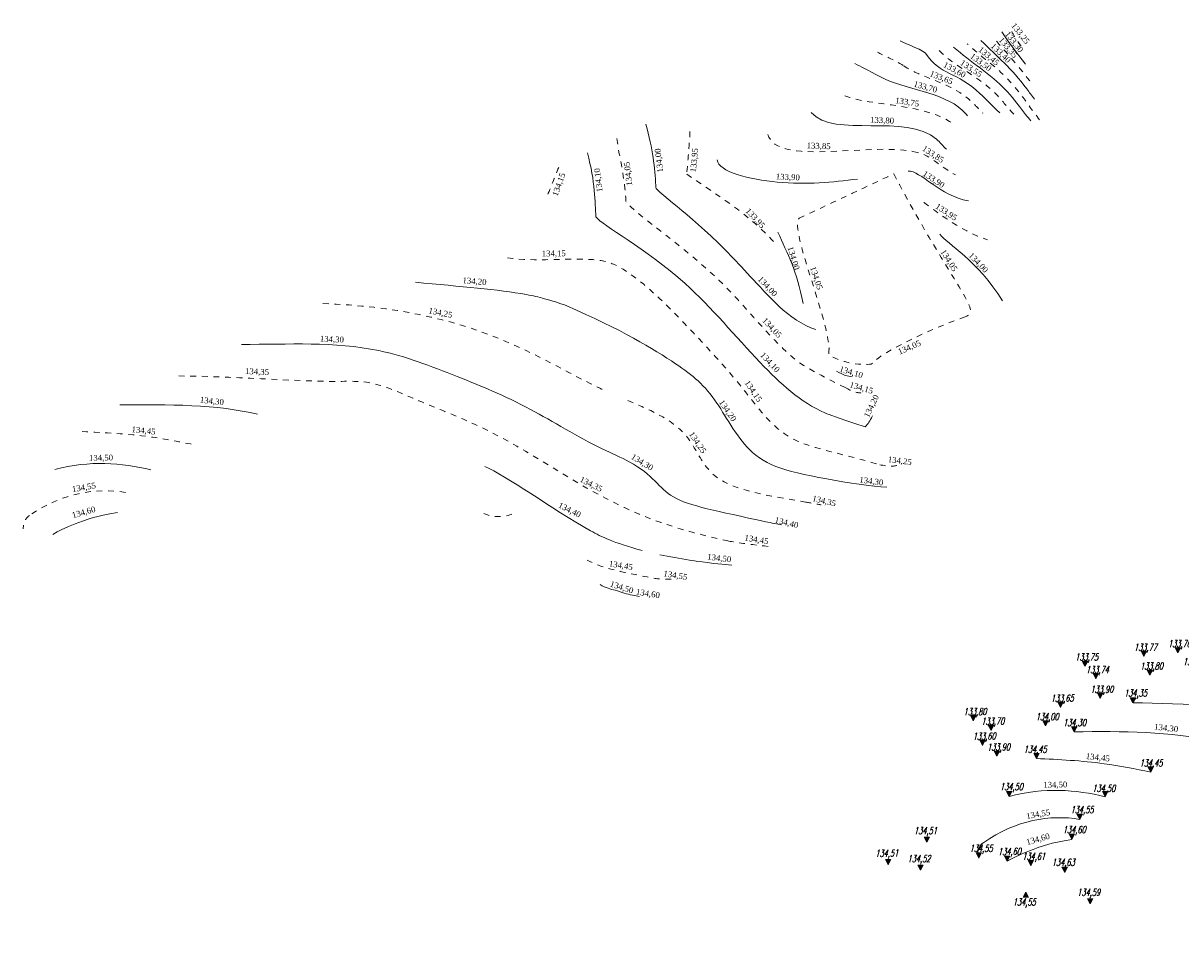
# Model space of a CAD drawing. Header units: metres. Extents: x 7472034 to 8440138, y 5890133 to 5961460.
# Tile 101 of 103: x 8439738 to 8439838, y 5890313 to 5890392. Entities that reach past the tile are written whole.
import ezdxf

# ---------------------------------------------------------------- set-up
doc = ezdxf.new("R2010")
doc.units = ezdxf.units.M
doc.header["$MEASUREMENT"] = 0
for name, pattern in [('$0$L218_500', [1, 0.5, -0.5]), ('0.5_0.5', [1, 0.5, -0.5]), ('CENTER', [2, 1.25, -0.25, 0.25, -0.25])]:
    doc.linetypes.add(name, pattern=pattern)
doc.layers.get('0').update_dxf_attribs({"linetype": 'CONTINUOUS', "lineweight": 5})
for name, color, linetype, lineweight in [('### rzędne', 172, 'CONTINUOUS', 5), ('### rzędne brzegowe', 10, 'CONTINUOUS', 5), ('### warstwice 10', 84, 'CONTINUOUS', 5), ('### warstwice 5', 84, '0.5_0.5', 5), ('### Wymiary PZT', 10, 'CONTINUOUS', 5), ('_a_widok', 7, 'CONTINUOUS', 5), ('_IS.KD.krata', 114, 'CONTINUOUS', 30), ('_IS_kd_krata', 114, 'CONTINUOUS', 30), ('a_opisy', 7, 'CONTINUOUS', 18)]:
    doc.layers.add(name, color=color, linetype=linetype, lineweight=lineweight)
doc.layers.add('_IS_NO', color=11, linetype='CONTINUOUS', lineweight=20, plot=False)
doc.styles.add('ARIAL', font='arial.ttf')
doc.styles.add('style2', font='romans.shx', dxfattribs={"width": 0.7, "oblique": 15})
doc.styles.add('wojtek 1', font='times.ttf', dxfattribs={"height": 0.6})

# ---------------------------------------------------------------- blocks, each defined once
blk = doc.blocks.new('A$C1D587491')
at = {"layer": '### warstwice 10', "ltscale": 0.1}
for points in [[(7472024.047, 5961458.128, 0), (7472024.574, 5961457.825, 0), (7472026.18, 5961457.312, 0), (7472026.318, 5961456.942, 0)], [(7472034.884, 5961456.11, 0), (7472034.068, 5961457.146, 0), (7472033.424, 5961457.991, 0), (7472032.831, 5961458.901, 0)], [(7472020.152, 5961456.177), (7472020.679, 5961455.874), (7472021.072, 5961455.699), (7472022.424, 5961454.991)], [(7472024.743, 5961446.893), (7472025.763, 5961446.969), (7472027.518, 5961444.701), (7472029.937, 5961444.324)], [(7472011.107, 5961437.778), (7472006.971, 5961442.407), (7472004.695, 5961443.727), (7472002.995, 5961445.388)], [(7472015.673, 5961435.442, 0), (7472015.146, 5961438.329, 0), (7472014.308, 5961439.716, 0), (7472013.499, 5961441.625)], [(7472027.481, 5961441.44), (7472028.072, 5961440.599), (7472030.731, 5961439.206), (7472032.885, 5961435.677)], [(7472011.107, 5961437.778), (7472012.626, 5961436.268), (7472014.367, 5961433.95), (7472016.785, 5961433.211)], [(7472018.563, 5961429.614), (7472019.126, 5961429.286), (7472019.557, 5961429.127), (7472019.913, 5961429.174)], [(7471956.702, 5961426.7, 0), (7471960.782, 5961426.754, 0), (7471965.19, 5961426.735, 0), (7471968.584, 5961425.895, 0)], [(7472021.019, 5961424.805), (7472021.297, 5961425.076), (7472021.434, 5961425.292), (7472021.659, 5961425.758)], [(7471959.38, 5961421.095), (7471956.837, 5961421.716), (7471954.111, 5961421.936), (7471951.083, 5961421.118)], [(7472019.285, 5961420.031), (7472019.73, 5961419.953), (7472021.559, 5961419.694), (7472022.9, 5961419.603)], [(7472012.461, 5961416.617), (7472012.907, 5961416.526), (7472013.507, 5961416.408), (7472013.811, 5961416.346)], [(7472005.881, 5961413.299), (7472006.386, 5961413.221), (7472007.019, 5961413.11), (7472009.524, 5961412.859)], [(7471998.146, 5961411.193), (7471998.638, 5961410.899), (7471999.056, 5961410.792), (7471999.462, 5961410.703)], [(7471999.462, 5961410.703), (7471999.532, 5961410.681), (7471999.834, 5961410.581), (7472000.243, 5961410.462)], [(7472000.243, 5961410.462), (7472000.749, 5961410.296), (7472001.179, 5961410.213), (7472001.553, 5961410.169)]]:
    blk.add_open_spline(points, degree=3, dxfattribs=at)
for points, knots in [([(7472031.018, 5961458.166, 0), (7472032.486, 5961456.713, 0), (7472033.82, 5961455.632, 0), (7472035.416, 5961453.396, 0), (7472035.64, 5961453.084, 0)], [1.130077, 1.130077, 1.130077, 1.130077, 8.010941, 9.09138, 9.09138, 9.09138, 9.09138]), ([(7472026.318, 5961456.942, 0), (7472027.516, 5961455.178, 0), (7472029.209, 5961455.544, 0), (7472031.837, 5961452.68, 0), (7472032.645, 5961451.914, 0)], [0, 0, 0, 0, 8.42192, 10.168142, 10.168142, 10.168142, 10.168142]), ([(7472028.67, 5961457.594, 0), (7472030.078, 5961456.363, 0), (7472032.849, 5961454.568, 0), (7472034.155, 5961452.673, 0), (7472035.166, 5961451.414, 0), (7472035.327, 5961451.217, 0)], [0.623824, 0.623824, 0.623824, 0.623824, 7.387283, 10.61193, 11.1725, 11.1725, 11.1725, 11.1725]), ([(7472022.424, 5961454.991), (7472024.381, 5961453.949), (7472028.09, 5961453.67), (7472029.694, 5961451.848), (7472029.871, 5961451.652)], [0, 0, 0, 0, 7.954967, 8.729782, 8.729782, 8.729782, 8.729782]), ([(7472016.376, 5961451.941), (7472018.343, 5961449.665, 0), (7472025.218, 5961452.215, 0), (7472027.747, 5961449.056), (7472028.042, 5961448.772)], [0, 0, 0, 0, 11.000491, 12.22465, 12.22465, 12.22465, 12.22465]), ([(7472002.995, 5961445.388), (7472002.958, 5961445.465), (7472002.892, 5961447.082), (7472002.714, 5961448.764), (7472002.097, 5961450.941)], [11.646483, 11.646483, 11.646483, 11.646483, 11.976043, 17.595406, 17.595406, 17.595406, 17.595406]), ([(7471997.793, 5961442.945), (7471997.792, 5961442.949), (7471997.71, 5961444.14), (7471997.733, 5961445.982), (7471997.056, 5961448.453)], [27.640229, 27.640229, 27.640229, 27.640229, 27.660208, 33.219923, 33.219923, 33.219923, 33.219923]), ([(7472008.258, 5961447.854), (7472008.332, 5961446.829), (7472014.009, 5961445.444), (7472018.196, 5961445.939), (7472020.369, 5961446.197)], [0, 0, 0, 0, 5.970908, 12.41121, 12.41121, 12.41121, 12.41121]), ([(7472021.019, 5961424.805), (7472018.407, 5961425.677), (7472015.795, 5961426.62), (7472011.569, 5961430.507), (7472004.63, 5961438.924), (7471998.33, 5961442.175), (7471997.793, 5961442.945)], [0, 0, 0, 0, 1.278992, 7.78914, 15.747501, 27.640229, 27.640229, 27.640229, 27.640229]), ([(7471982.221, 5961437.294, 0), (7471986.157, 5961436.905, 0), (7471990.018, 5961436.637), (7471993.442, 5961435.88), (7471994.599, 5961435.504, 0), (7471995.228, 5961435.272, 0)], [0, 0, 0, 0, 7.505719, 9.158785, 11.091733, 11.091733, 11.091733, 11.091733]), ([(7471995.228, 5961435.272, 0), (7472000.008, 5961433.205, 0), (7472004.946, 5961430.216, 0), (7472007.953, 5961427.816, 0), (7472011.141, 5961421.568), (7472014.824, 5961420.816, 0), (7472019.285, 5961420.031)], [13.088169, 13.088169, 13.088169, 13.088169, 21.718315, 28.557775, 34.100305, 40.719731, 40.719731, 40.719731, 40.719731]), ([(7471967.207, 5961431.923, 0), (7471971.214, 5961431.921, 0), (7471977.622, 5961432.35, 0), (7471985.55, 5961429.278), (7471991.558, 5961426.846, 0), (7471997.012, 5961423.441, 0), (7472002.681, 5961420.998), (7472003.547, 5961418.357), (7472008.236, 5961417.547), (7472012.469, 5961416.611)], [0, 0, 0, 0, 11.95042, 19.079166, 25.479803, 30.852027, 32.945282, 39.663049, 46.673462, 46.673462, 46.673462, 46.673462]), ([(7472001.777, 5961414.134), (7471999.227, 5961414.836), (7471995.153, 5961416.872), (7471989.957, 5961420.651), (7471988.213, 5961421.383)], [0, 0, 0, 0, 3.912495, 17.364391, 17.364391, 17.364391, 17.364391]), ([(7471950.912, 5961415.525), (7471951.949, 5961416.133), (7471952.984, 5961416.454), (7471954.539, 5961417.082), (7471956.506, 5961417.415)], [0, 0, 0, 0, 3.043452, 4.830365, 4.830365, 4.830365, 4.830365])]:
    blk.add_open_spline(points, degree=3, knots=knots, dxfattribs=at)
blk.add_spline([(7472003.298, 5961413.756), (7472005.881, 5961413.299)], degree=3, dxfattribs=at)
at = {"layer": '### warstwice 5'}
for points in [[(7472034.495, 5961457.668), (7472034.088, 5961458.238), (7472033.737, 5961458.79), (7472033.433, 5961459.363)], [(7472035.245, 5961454.667), (7472034.078, 5961456.211), (7472033.051, 5961457.28), (7472032.04, 5961458.48)], [(7472022.098, 5961457.157), (7472022.624, 5961456.854), (7472023.453, 5961456.539), (7472024.369, 5961455.971)], [(7472019.264, 5961453.391), (7472021.481, 5961452.472), (7472026.484, 5961452.77), (7472028.785, 5961450.829)], [(7472012.633, 5961450.053), (7472013.439, 5961447.263), (7472021.219, 5961449.367), (7472025.136, 5961448.583)], [(7471999.591, 5961449.694), (7471999.858, 5961447.852), (7472000.267, 5961446.494), (7472000.391, 5961444.168)], [(7472025.136, 5961448.583), (7472026.678, 5961448.348), (7472027.382, 5961447.336), (7472028.829, 5961446.563)], [(7472005.635, 5961446.625), (7472007.747, 5961445.111), (7472011.203, 5961443.125), (7472013.357, 5961440.509)], [(7472023.502, 5961446.644, 0), (7472028.781, 5961436.619, 0), (7472031.224, 5961434.755, 0), (7472029.659, 5961434.308)], [(7472026.102, 5961444.186), (7472026.309, 5961444.027), (7472029.339, 5961441.623), (7472031.598, 5961440.955)], [(7472017.884, 5961431.122), (7472018.274, 5961433.252, 0), (7472014.434, 5961441.871, 0), (7472015.322, 5961442.819, 0)], [(7472029.659, 5961434.308), (7472025.518, 5961432.811), (7472022.139, 5961430.981), (7472021.64, 5961430.273)], [(7472021.64, 5961430.273), (7472021.26, 5961430.026), (7472018.529, 5961430.321), (7472017.884, 5961431.122)], [(7472019.319, 5961428.197), (7472019.883, 5961427.869), (7472020.313, 5961427.71), (7472020.669, 5961427.757)], [(7472022.287, 5961421.538), (7472023.006, 5961421.395), (7472023.434, 5961421.382), (7472023.906, 5961421.495)], [(7471957.177, 5961419.142), (7471954.642, 5961419.583, 0), (7471951.679, 5961419.088, 0), (7471948.889, 5961417.152)], [(7472015.876, 5961418.31), (7472016.321, 5961418.254), (7472016.908, 5961418.122), (7472017.244, 5961418.069)], [(7471948.889, 5961417.152), (7471948.497, 5961416.895), (7471948.386, 5961416.504), (7471948.351, 5961416.018)], [(7471988.108, 5961417.333), (7471989.308, 5961416.707), (7471990.712, 5961417.333), (7471990.712, 5961417.333)], [(7472009.177, 5961414.961), (7472009.64, 5961414.876), (7472010.574, 5961414.704), (7472012.735, 5961414.482)], [(7471997.034, 5961413.313), (7471998.296, 5961412.606), (7471999.573, 5961412.387), (7472002.791, 5961411.734)], [(7472002.791, 5961411.734), (7472003.348, 5961411.648), (7472003.965, 5961411.635), (7472004.385, 5961411.656)]]:
    blk.add_open_spline(points, degree=3, dxfattribs=at)
for points, knots in [([(7472027.432, 5961457.293, 0), (7472028.649, 5961455.959, 0), (7472031.536, 5961454.765, 0), (7472033.136, 5961452.582, 0), (7472033.951, 5961451.699, 0)], [0.328938, 0.328938, 0.328938, 0.328938, 9.473976, 11.628214, 11.628214, 11.628214, 11.628214]), ([(7472036.081, 5961451.32), (7472035.508, 5961452.055), (7472032.891, 5961455.818), (7472031.77, 5961456.066), (7472029.846, 5961457.881)], [2.982058, 2.982058, 2.982058, 2.982058, 5.080185, 14.148789, 14.148789, 14.148789, 14.148789]), ([(7472024.369, 5961455.971), (7472025.849, 5961454.912), (7472028.958, 5961454.473, 0), (7472030.813, 5961452.25, 0), (7472031.175, 5961451.898, 0)], [0, 0, 0, 0, 7.890757, 9.135081, 9.135081, 9.135081, 9.135081]), ([(7472005.911, 5961450.311), (7472005.85, 5961449.004), (7472005.711, 5961447.75), (7472005.635, 5961446.625), (7472005.635, 5961446.625)], [0, 0, 0, 0, 3.695944, 3.695946, 3.695946, 3.695946, 3.695946]), ([(7472019.319, 5961428.197), (7472015.889, 5961429.886), (7472013.074, 5961432.08), (7472008.342, 5961438.384), (7472002.474, 5961442.231), (7472000.391, 5961444.168), (7472000.391, 5961444.168)], [0, 0, 0, 0, 2.17638, 10.046145, 21.988812, 21.988815, 21.988815, 21.988815, 21.988815]), ([(7471990.154, 5961439.393, 0), (7471992.648, 5961439.043), (7471995.916, 5961439.504), (7472000.526, 5961438.875), (7472007.724, 5961431.374, 0), (7472010.408, 5961428.291, 0), (7472014.243, 5961423.149, 0), (7472018.419, 5961422.691), (7472022.287, 5961421.538)], [0, 0, 0, 0, 7.578699, 9.671954, 16.276555, 24.333707, 30.359151, 36.793543, 36.793543, 36.793543, 36.793543]), ([(7471974.229, 5961435.45, 0), (7471980.403, 5961435.241, 0), (7471989.144, 5961433.232), (7471995.711, 5961429.27, 0), (7471998.361, 5961428.035, 0), (7471998.625, 5961427.914, 0)], [0, 0, 0, 0, 10.980308, 19.583014, 20.554106, 20.554106, 20.554106, 20.554106]), ([(7471961.779, 5961429.2, 0), (7471965.959, 5961429.198, 0), (7471974.305, 5961428.548, 0), (7471978.458, 5961428.872, 0), (7471983.304, 5961426.666, 0), (7471990.612, 5961423.894, 0), (7471997.621, 5961418.526, 0), (7472004.879, 5961415.922, 0), (7472009.177, 5961414.961)], [0, 0, 0, 0, 12.098682, 16.721593, 20.958009, 26.678391, 41.18454, 48.39981, 48.39981, 48.39981, 48.39981]), ([(7472000.535, 5961427.083, 0), (7472002.797, 5961426.122, 0), (7472005.746, 5961424.864, 0), (7472007.534, 5961419.953, 0), (7472011.403, 5961419.053, 0), (7472015.876, 5961418.31)], [23.002029, 23.002029, 23.002029, 23.002029, 32.142543, 37.869695, 44.681325, 44.681325, 44.681325, 44.681325])]:
    blk.add_open_spline(points, degree=3, knots=knots, dxfattribs=at)
for points in [[(7471994.579, 5961447.199), (7471993.549, 5961444.648)], [(7472015.322, 5961442.819, 0), (7472023.502, 5961446.644, 0)], [(7471953.441, 5961424.4, 0), (7471959.283, 5961423.95), (7471963.307, 5961423.228, 0)]]:
    blk.add_spline(points, degree=3, dxfattribs=at)
at = {"layer": '### warstwice 10', "char_height": 0.5, "style": 'wojtek 1'}
for s, insert, attachment_point, rotation in [('133,30', (7472033.456, 5961459.016, 0), 1, 308.07684), ('133,25', (7472033.996, 5961459.744, 0), 1, 308.07684), ('133,35', (7472032.896, 5961458.501, 0), 1, 310.28649), ('133,50', (7472030.333, 5961457.109, 0), 1, 323.60503), ('133,45', (7472031.072, 5961457.674, 0), 1, 320.07787), ('133,40', (7472032.158, 5961457.976, 0), 1, 316.58422), ('133,60', (7472027.955, 5961456.35, 0), 1, 331.36713), ('133,55', (7472029.448, 5961456.524, 0), 1, 326.89981), ('133,65', (7472026.735, 5961455.576, 0), 1, 338.68045), ('133,70', (7472025.303, 5961454.678, 0), 1, 344.51489), ('133,75', (7472023.672, 5961453.256, 0), 1, 351.31112), ('133,80', (7472021.464, 5961451.576, 0), 1, 357.50254), ('133,85', (7472015.99, 5961449.363, 0), 1, 357.50254), ('133,85', (7472026.175, 5961449.13, 0), 1, 326.36352), ('134,00', (7472003.104, 5961446.744, 0), 1, 96.89138), ('133,95', (7472005.921, 5961446.819, 0), 1, 84.59439), ('134,10', (7471997.868, 5961445.041, 0), 1, 96.89138), ('134,05', (7472000.436, 5961445.593, 0), 1, 96.89138), ('134,15', (7471994.002, 5961444.839, 0), 1, 70.64642), ('133,90', (7472013.332, 5961446.672, 0), 1, 357.50254), ('133,90', (7472026.223, 5961446.962, 0), 1, 326.36352), ('133,95', (7472027.311, 5961444.143, 0), 1, 326.36352), ('133,95', (7472011.029, 5961443.751, 0), 1, 313.09904), ('134,15', (7471993.11, 5961440.022, 0), 1, 0.60775), ('134,00', (7472014.803, 5961440.444, 0), 1, 286.49171), ('134,05', (7472027.935, 5961440.19, 0), 1, 302.1905), ('134,00', (7472030.273, 5961439.91, 0), 1, 313.50407), ('134,05', (7472016.732, 5961438.722, 0), 1, 288.55278), ('134,20', (7471986.302, 5961437.722, 0), 1, 354.81252), ('134,00', (7472012.089, 5961437.861, 0), 1, 313.09904), ('134,25', (7471983.408, 5961435.118, 0), 1, 348.35025), ('134,05', (7472012.469, 5961434.295, 0), 1, 313.09904), ('134,30', (7471973.977, 5961432.679, 0), 1, 357.2896), ('134,05', (7472023.795, 5961431.494, 0), 1, 23.56447), ('134,10', (7472012.296, 5961431.315, 0), 1, 313.09904), ('134,10', (7472018.903, 5961430.073, 0), 1, 343.44086), ('134,35', (7471967.515, 5961429.878, 0), 1, 357.2896), ('134,15', (7472011.006, 5961428.895, 0), 1, 304.20992), ('134,15', (7472019.786, 5961428.719, 0), 1, 343.44086), ('134,30', (7471963.638, 5961427.4, 0), 1, 353.96053), ('134,20', (7472008.792, 5961427.213, 0), 1, 304.20992), ('134,20', (7472020.885, 5961425.775, 0), 1, 64.26325), ('134,45', (7471957.74, 5961424.858), 1, 353.96053), ('134,25', (7472006.196, 5961424.458, 0), 1, 304.20992), ('134,50', (7471954.027, 5961422.37), 1, 1.27215), ('134,30', (7472001.032, 5961422.515, 0), 1, 328.39517), ('134,25', (7472023.025, 5961422.27, 0), 1, 352.62334), ('134,55', (7471952.526, 5961419.659), 1, 10.00677), ('134,35', (7471996.568, 5961420.556, 0), 1, 333.25677), ('134,30', (7472020.57, 5961420.509, 0), 1, 352.62334), ('134,60', (7471952.51, 5961417.402), 1, 15.77325), ('134,40', (7471994.709, 5961418.333, 0), 1, 333.25677), ('134,35', (7472016.542, 5961418.905, 0), 1, 346.26095), ('134,40', (7472013.301, 5961417.035, 0), 1, 346.26095), ('134,45', (7472010.566, 5961414.891, 0), 7, 350.70292), ('134,45', (7471998.96, 5961413.267, 0), 1, 350.9024), ('134,50', (7472007.436, 5961413.854, 0), 1, 353.38359), ('134,55', (7472003.571, 5961411.803, 0), 7, 350.70292), ('134,50', (7471999.105, 5961411.518, 0), 1, 342.4858), ('134,60', (7472001.199, 5961410.23, 0), 7, 350.70292)]:
    blk.add_mtext(s, dxfattribs=dict(at, insert=insert, attachment_point=attachment_point, rotation=rotation))
blk = doc.blocks.new('23123')
at = {"layer": 'a_opisy', "linetype": '$0$L218_500'}
blk.add_hatch(color=250, dxfattribs=at).paths.add_polyline_path([(8443019.23, 5888878.05), (8443018.76, 5888878.05), (8443018.29, 5888878.05), (8443018.76, 5888877.16)])
at = {"layer": 'a_opisy', "color": 250, "linetype": 'CENTER'}
for points in [[(8443018.29, 5888878.05), (8443018.76, 5888878.05)], [(8443019.23, 5888878.05), (8443018.76, 5888877.16), (8443018.29, 5888878.05)], [(8443018.29, 5888878.05), (8443018.76, 5888877.16), (8443019.23, 5888878.05)], [(8443019.23, 5888878.05), (8443018.76, 5888878.05)]]:
    blk.add_lwpolyline(points, dxfattribs=at)
blk = doc.blocks.new('WPUST_UL')
for points in [[(0, 0.5), (0, -0.5)], [(0, 0.5), (0.6, 0.5)], [(0.6, 0.5), (0.6, -0.5)], [(0, -0.5), (0.6, -0.5)]]:
    blk.add_lwpolyline(points)
at = {"lineweight": 0}
for points in [[(0, 0.45), (0.55, 0.45)], [(0, 0.15), (0.55, 0.15)], [(0.55, 0.45), (0.55, -0.45)], [(0, -0.15), (0.55, -0.15)], [(0, -0.45), (0.55, -0.45)]]:
    blk.add_lwpolyline(points, dxfattribs=at)
blk = doc.blocks.new('A$C2C426404')
at = {"layer": '### rzędne', "color": 0, "lineweight": 25}
for p, q in [((81.661, 51.27, 0), (82.486, 49.19)), ((84.896, 51.267), (81.661, 51.27, 0)), ((74.564, 45.438, 0), (74.005, 43.126, 0)), ((77.693, 45.438, 0), (74.564, 45.438, 0)), ((91.089, 11.691, 0), (90.529, 9.379, 0)), ((97.562, 11.691, 0), (91.089, 11.691, 0)), ((53.001, 10.703), (49.571, 10.703)), ((49.571, 10.703), (50.733, 7.825))]:
    blk.add_line(p, q, dxfattribs=at)
at = {"layer": '_IS_NO', "ltscale": 0.1}
for points in [[(95.353, 47.28, 0), (94.537, 48.316, 0), (93.893, 49.161, 0), (93.3, 50.071, 0)], [(84.516, 49.298, 0), (85.043, 48.995, 0), (86.649, 48.482, 0), (86.787, 48.112, 0)], [(80.622, 47.347), (81.148, 47.044), (81.541, 46.869), (82.893, 46.161)], [(85.212, 38.064), (86.232, 38.139), (87.987, 35.871), (90.406, 35.494)], [(71.576, 28.948), (67.44, 33.577), (65.164, 34.897), (63.464, 36.558)], [(76.142, 26.612, 0), (75.615, 29.5, 0), (74.777, 30.886, 0), (73.968, 32.795)], [(87.95, 32.61), (88.541, 31.769), (91.2, 30.376), (93.354, 26.847)], [(71.576, 28.948), (73.095, 27.438), (74.836, 25.12), (77.254, 24.381)], [(79.032, 20.784), (79.595, 20.456), (80.026, 20.297), (80.382, 20.344)], [(17.171, 17.87, 0), (21.251, 17.924, 0), (25.659, 17.905, 0), (29.053, 17.065, 0)], [(81.489, 15.975), (81.766, 16.246), (81.903, 16.462), (82.128, 16.928)], [(19.849, 12.265), (17.306, 12.886), (14.58, 13.106), (11.552, 12.288)], [(79.754, 11.201), (80.199, 11.123), (82.028, 10.864), (83.369, 10.773)], [(72.93, 7.787), (73.376, 7.697), (73.976, 7.578), (74.28, 7.516)], [(66.35, 4.469), (66.855, 4.391), (67.488, 4.28), (69.994, 4.029)], [(58.615, 2.363), (59.107, 2.069), (59.525, 1.962), (59.931, 1.873)], [(59.931, 1.873), (60.001, 1.851), (60.303, 1.751), (60.712, 1.632)], [(60.712, 1.632), (61.218, 1.466), (61.649, 1.383), (62.022, 1.339)]]:
    blk.add_open_spline(points, degree=3, dxfattribs=at)
at = {"layer": '_IS_NO'}
for points in [[(94.964, 48.838), (94.557, 49.408), (94.206, 49.96), (93.902, 50.533)], [(95.714, 45.837), (94.548, 47.381), (93.52, 48.45), (92.509, 49.65)], [(82.567, 48.327), (83.093, 48.024), (83.922, 47.709), (84.838, 47.141)], [(79.733, 44.561), (81.951, 43.643), (86.953, 43.94), (89.254, 41.999)], [(73.102, 41.223), (73.908, 38.433), (81.688, 40.537), (85.605, 39.753)], [(60.06, 40.864), (60.327, 39.022), (60.736, 37.664), (60.86, 35.338)], [(85.605, 39.753), (87.147, 39.518), (87.851, 38.506), (89.298, 37.733)], [(66.105, 37.796), (68.216, 36.281), (71.672, 34.295), (73.826, 31.679)], [(83.971, 37.814, 0), (89.25, 27.789, 0), (91.694, 25.925, 0), (90.128, 25.478)], [(86.571, 35.356), (86.778, 35.197), (89.808, 32.793), (92.067, 32.125)], [(78.353, 22.293), (78.743, 24.422, 0), (74.904, 33.041, 0), (75.791, 33.989, 0)], [(90.128, 25.478), (85.987, 23.981), (82.608, 22.151), (82.11, 21.443)], [(82.11, 21.443), (81.73, 21.196), (78.998, 21.491), (78.353, 22.293)], [(79.789, 19.367), (80.352, 19.039), (80.783, 18.88), (81.138, 18.927)], [(82.756, 12.708), (83.475, 12.565), (83.903, 12.552), (84.375, 12.665)], [(17.646, 10.312), (15.111, 10.753, 0), (12.148, 10.258, 0), (9.358, 8.322)], [(76.345, 9.48), (76.79, 9.424), (77.377, 9.292), (77.713, 9.239)], [(9.358, 8.322), (8.966, 8.065), (8.855, 7.674), (8.82, 7.188)], [(48.577, 8.503), (49.778, 7.877), (51.181, 8.503), (51.181, 8.503)], [(69.646, 6.131), (70.109, 6.046), (71.043, 5.874), (73.204, 5.652)], [(57.503, 4.483), (58.765, 3.776), (60.042, 3.557), (63.26, 2.904)], [(63.26, 2.904), (63.817, 2.818), (64.434, 2.805), (64.854, 2.826)]]:
    blk.add_open_spline(points, degree=3, dxfattribs=at)
for points, knots in [([(96.55, 42.49), (95.977, 43.225), (93.36, 46.988), (92.239, 47.236), (90.315, 49.051)], [2.982058, 2.982058, 2.982058, 2.982058, 5.080185, 14.148789, 14.148789, 14.148789, 14.148789]), ([(87.901, 48.463, 0), (89.118, 47.129, 0), (92.005, 45.935, 0), (93.605, 43.752, 0), (94.421, 42.869, 0)], [0.328938, 0.328938, 0.328938, 0.328938, 9.473976, 11.628214, 11.628214, 11.628214, 11.628214]), ([(84.838, 47.141), (86.318, 46.082), (89.427, 45.643, 0), (91.282, 43.42, 0), (91.644, 43.068, 0)], [0, 0, 0, 0, 7.890757, 9.135081, 9.135081, 9.135081, 9.135081]), ([(66.38, 41.481), (66.319, 40.174), (66.18, 38.921), (66.105, 37.796), (66.105, 37.796)], [0, 0, 0, 0, 3.695944, 3.695946, 3.695946, 3.695946, 3.695946]), ([(79.789, 19.367), (76.358, 21.056), (73.543, 23.25), (68.811, 29.554), (62.944, 33.401), (60.86, 35.338), (60.86, 35.338)], [0, 0, 0, 0, 2.17638, 10.046145, 21.988812, 21.988815, 21.988815, 21.988815, 21.988815]), ([(50.623, 30.563, 0), (53.117, 30.213), (56.385, 30.674), (60.995, 30.046), (68.193, 22.544, 0), (70.877, 19.461, 0), (74.712, 14.319, 0), (78.888, 13.861), (82.756, 12.708)], [0, 0, 0, 0, 7.578699, 9.671954, 16.276555, 24.333707, 30.359151, 36.793543, 36.793543, 36.793543, 36.793543]), ([(34.698, 26.62, 0), (40.872, 26.411, 0), (49.613, 24.402), (56.18, 20.44, 0), (58.83, 19.205, 0), (59.094, 19.084, 0)], [0, 0, 0, 0, 10.980308, 19.583014, 20.554106, 20.554106, 20.554106, 20.554106]), ([(22.248, 20.37, 0), (26.428, 20.368, 0), (34.774, 19.718, 0), (38.927, 20.042, 0), (43.773, 17.836, 0), (51.081, 15.064, 0), (58.09, 9.696, 0), (65.348, 7.092, 0), (69.646, 6.131)], [0, 0, 0, 0, 12.098682, 16.721593, 20.958009, 26.678391, 41.18454, 48.39981, 48.39981, 48.39981, 48.39981]), ([(61.004, 18.253, 0), (63.266, 17.292, 0), (66.215, 16.034, 0), (68.003, 11.123, 0), (71.872, 10.223, 0), (76.345, 9.48)], [23.002029, 23.002029, 23.002029, 23.002029, 32.142543, 37.869695, 44.681325, 44.681325, 44.681325, 44.681325])]:
    blk.add_open_spline(points, degree=3, knots=knots, dxfattribs=at)
at = {"layer": '_IS_NO', "ltscale": 0.1}
for points, knots in [([(91.487, 49.336, 0), (92.956, 47.883, 0), (94.289, 46.802, 0), (95.885, 44.566, 0), (96.109, 44.254, 0)], [1.130077, 1.130077, 1.130077, 1.130077, 8.010941, 9.09138, 9.09138, 9.09138, 9.09138]), ([(86.787, 48.112, 0), (87.985, 46.348, 0), (89.678, 46.714, 0), (92.306, 43.85, 0), (93.114, 43.084, 0)], [0, 0, 0, 0, 8.42192, 10.168142, 10.168142, 10.168142, 10.168142]), ([(89.139, 48.764, 0), (90.547, 47.533, 0), (93.318, 45.738, 0), (94.624, 43.843, 0), (95.635, 42.584, 0), (95.796, 42.387, 0)], [0.623824, 0.623824, 0.623824, 0.623824, 7.387283, 10.61193, 11.1725, 11.1725, 11.1725, 11.1725]), ([(82.893, 46.161), (84.85, 45.119), (88.559, 44.84), (90.163, 43.018), (90.34, 42.822)], [0, 0, 0, 0, 7.954967, 8.729782, 8.729782, 8.729782, 8.729782]), ([(76.845, 43.111), (78.812, 40.835, 0), (85.687, 43.385, 0), (88.216, 40.226), (88.511, 39.942)], [0, 0, 0, 0, 11.000491, 12.22465, 12.22465, 12.22465, 12.22465]), ([(63.464, 36.558), (63.427, 36.635), (63.361, 38.252), (63.183, 39.934), (62.566, 42.111)], [11.646483, 11.646483, 11.646483, 11.646483, 11.976043, 17.595406, 17.595406, 17.595406, 17.595406]), ([(58.262, 34.115), (58.261, 34.12), (58.179, 35.31), (58.202, 37.152), (57.525, 39.623)], [27.640229, 27.640229, 27.640229, 27.640229, 27.660208, 33.219923, 33.219923, 33.219923, 33.219923]), ([(68.727, 39.024), (68.801, 37.999), (74.478, 36.614), (78.665, 37.11), (80.839, 37.367)], [0, 0, 0, 0, 5.970908, 12.41121, 12.41121, 12.41121, 12.41121]), ([(81.489, 15.975), (78.876, 16.847), (76.265, 17.79), (72.038, 21.677), (65.099, 30.094), (58.799, 33.345), (58.262, 34.115)], [0, 0, 0, 0, 1.278992, 7.78914, 15.747501, 27.640229, 27.640229, 27.640229, 27.640229]), ([(42.69, 28.464, 0), (46.627, 28.075, 0), (50.487, 27.807), (53.911, 27.05), (55.068, 26.674, 0), (55.697, 26.442, 0)], [0, 0, 0, 0, 7.505719, 9.158785, 11.091733, 11.091733, 11.091733, 11.091733]), ([(55.697, 26.442, 0), (60.477, 24.375, 0), (65.415, 21.386, 0), (68.422, 18.986, 0), (71.61, 12.738), (75.293, 11.986, 0), (79.754, 11.201)], [13.088169, 13.088169, 13.088169, 13.088169, 21.718315, 28.557775, 34.100305, 40.719731, 40.719731, 40.719731, 40.719731]), ([(27.676, 23.093, 0), (31.683, 23.091, 0), (38.091, 23.52, 0), (46.019, 20.448), (52.027, 18.016, 0), (57.481, 14.611, 0), (63.15, 12.168), (64.016, 9.527), (68.706, 8.717), (72.938, 7.781)], [0, 0, 0, 0, 11.95042, 19.079166, 25.479803, 30.852027, 32.945282, 39.663049, 46.673462, 46.673462, 46.673462, 46.673462]), ([(62.246, 5.304), (59.696, 6.006), (55.622, 8.042), (50.426, 11.821), (48.682, 12.553)], [0, 0, 0, 0, 3.912495, 17.364391, 17.364391, 17.364391, 17.364391]), ([(11.381, 6.695), (12.418, 7.303), (13.453, 7.624), (15.008, 8.252), (16.975, 8.585)], [0, 0, 0, 0, 3.043452, 4.830365, 4.830365, 4.830365, 4.830365])]:
    blk.add_open_spline(points, degree=3, knots=knots, dxfattribs=at)
at = {"layer": '_IS_NO'}
for points in [[(55.049, 38.369), (54.018, 35.818)], [(75.791, 33.989, 0), (83.971, 37.814, 0)], [(13.91, 15.57, 0), (19.752, 15.12), (23.776, 14.398, 0)]]:
    blk.add_spline(points, degree=3, dxfattribs=at)
at = {"layer": '_IS_NO', "ltscale": 0.1}
blk.add_spline([(63.767, 4.927), (66.35, 4.469)], degree=3, dxfattribs=at)
at = {"layer": '### rzędne', "color": 0, "linetype": '$0$L218_500', "lineweight": 25, "xscale": 0.5, "yscale": 0.5, "zscale": 0.5}
for p in [(-4221422.856, -2944383.149), (-4221418.415, -2944383.099), (-4221423.178, -2944384.125), (-4221420.886, -2944384.893), (-4221419.695, -2944384.299), (-4221428.97, -2944385.702), (-4221425.942, -2944385.247), (-4221423.692, -2944385.095), (-4221430.831, -2944387.577), (-4221428.197, -2944387.247), (-4221433.942, -2944388.118), (-4221437.882, -2944389.989), (-4221434.392, -2944389.272), (-4221432.064, -2944389.219), (-4221426.895, -2944389.391), (-4221414.401, -2944389.771), (-4221435.55, -2944390.758), (-4221422.621, -2944390.457, 0), (-4221441.702, -2944391.831), (-4221438.845, -2944391.463), (-4221439.888, -2944392.82), (-4221446.036, -2944393.759), (-4221413.271, -2944394.326, 0), (-4221451.243, -2944395.955), (-4221435.376, -2944395.455, 0), (-4221419.05, -2944395.74), (-4221451.157, -2944396.896), (-4221448.62, -2944396.683), (-4221445.867, -2944396.141), (-4221455.764, -2944397.857), (-4221437.05, -2944397.732, 0), (-4221454.348, -2944398.24), (-4221452.823, -2944398.62), (-4221420.869, -2944398.638), (-4221424.773, -2944399.312), (-4221454.332, -2944400.212), (-4221420.098, -2944400.832), (-4221445.92, -2944402.014), (-4221455.362, -2944402.762), (-4221433.938, -2944403.912), (-4221418.94, -2944403.069, 0), (-4221451.166, -2944404.468), (-4221469.002, -2944405.597), (-4221469.861, -2944406.941), (-4221432.449, -2944406.892, -0.002), (-4221422.236, -2944406.602, 0), (-4221421.277, -2944406.279), (-4221417.279, -2944406.438), (-4221458.77, -2944407.994, 0), (-4221446.382, -2944408.044), (-4221435.27, -2944407.114), (-4221475.226, -2944408.682), (-4221473.706, -2944408.885), (-4221469.038, -2944408.164), (-4221480.022, -2944409.543), (-4221479.795, -2944410.933), (-4221477.654, -2944410.89), (-4221474.925, -2944410.445), (-4221474.683, -2944411.96, 0), (-4221416.024, -2944411.729), (-4221414.899, -2944411.165), (-4221479.522, -2944412.677), (-4221455.323, -2944412.521), (-4221483.266, -2944413.892), (-4221419.344, -2944413.144), (-4221486.204, -2944414.198), (-4221442.969, -2944414.859), (-4221432.131, -2944414.192), (-4221423.43, -2944414.838), (-4221491.278, -2944415.042), (-4221485.682, -2944415.823), (-4221481.704, -2944415.488, 0), (-4221467.978, -2944415.241), (-4221413.758, -2944415.315), (-4221490.35, -2944416.127), (-4221427.862, -2944416.893, 0), (-4221489.97, -2944417.82), (-4221427.289, -2944417.158, 0), (-4221493.387, -2944418.595), (-4221487.135, -2944418.212), (-4221452.404, -2944418.487), (-4221428.999, -2944418.236), (-4221500.917, -2944419.75), (-4221499.386, -2944420.58), (-4221494.686, -2944420.191), (-4221492.209, -2944420.711, 0), (-4221500.123, -2944421.875), (-4221480.345, -2944421.51, 0), (-4221439.531, -2944421.724), (-4221428.58, -2944421.268), (-4221418.87, -2944421.755), (-4221410.845, -2944421.268, 0), (-4221498.887, -2944422.818), (-4221495.471, -2944423.011, 0), (-4221485.605, -2944424.182, 0), (-4221460.687, -2944426.031), (-4221425.005, -2944425.916), (-4221410.024, -2944425.131), (-4221405.369, -2944426.005), (-4221497.828, -2944426.293, 0), (-4221489.531, -2944426.316, 0), (-4221448.472, -2944426.202), (-4221426.011, -2944427.808), (-4221491.734, -2944428.268, 0), (-4221492.405, -2944429.996), (-4221431.665, -2944429.361), (-4221418.851, -2944429.201, 0), (-4221446.758, -2944430.404, 0), (-4221424.065, -2944430.381), (-4221500.443, -2944431.614), (-4221497.999, -2944431.886), (-4221458.712, -2944431.186), (-4221435.101, -2944431.065), (-4221436.266, -2944432.925), (-4221447.143, -2944433.274), (-4221450.484, -2944434.694), (-4221439.334, -2944434.651, 0), (-4221432.114, -2944434.561), (-4221444.526, -2944435.755), (-4221461.821, -2944436.983, 0), (-4221449.467, -2944436.703), (-4221447.358, -2944437.242), (-4221429.94, -2944438.581)]:
    blk.add_blockref('23123', p, dxfattribs=at)
at = {"layer": '### rzędne', "color": 0, "linetype": '$0$L218_500', "lineweight": 25}
for p, xscale, yscale, zscale, rotation in [((-4397377.273, 2674583.277, 0), 0.5, 0.5, 0.5, 293.7967572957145), ((4514875.635, -2471290.482, 0), 0.4999999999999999, 0.4999999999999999, 0.4999999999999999, 116.409270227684), ((-4529725.948, 2443717.59, 0), 0.5, 0.5, 0.5, 296.7593659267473), ((-4397403.096, 2674570.14), 0.5, 0.5, 0.5, 293.7967572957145), ((-4397398.238, 2674563.536), 0.5, 0.5, 0.5, 293.7967572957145), ((4240219.678, 2917589.45, 0), 0.4999999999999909, 0.4999999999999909, 0.4999999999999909, 179.6362190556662), ((4221522.371, 2944442.612), 0.5, 0.5, 0.5, 180), ((4221589.319, 2944441.057), 0.5, 0.5, 0.5, 180)]:
    blk.add_blockref('23123', p, dxfattribs=dict(at, xscale=xscale, yscale=yscale, zscale=zscale, rotation=rotation))
at = {"layer": '### rzędne', "color": 0, "linetype": 'CENTER', "lineweight": 25, "xscale": 0.5, "yscale": 0.5, "zscale": 0.5}
blk.add_blockref('23123', (-4221465.648, -2944410.269, 0), dxfattribs=at)
at = {"layer": '### rzędne brzegowe', "color": 0, "linetype": '$0$L218_500', "lineweight": 25, "xscale": 0.5, "yscale": 0.5, "zscale": 0.5}
for p in [(-4221413.494, -2944384.563), (-4221411.891, -2944391.366), (-4221410.487, -2944396.672), (-4221409.416, -2944400.718), (-4221504.923, -2944430.248), (-4221495.95, -2944432.272), (-4221493.027, -2944432.847, 0), (-4221490.836, -2944435.558)]:
    blk.add_blockref('23123', p, dxfattribs=at)
at = {"layer": '### rzędne brzegowe', "color": 0, "linetype": 'CENTER', "lineweight": 25, "xscale": 0.5, "yscale": 0.5, "zscale": 0.5}
for p in [(-4221508.266, -2944432.188), (-4221505.48, -2944432.653)]:
    blk.add_blockref('23123', p, dxfattribs=at)
at = {"layer": '_IS.KD.krata', "color": 0, "lineweight": 25, "xscale": 0.5, "yscale": 0.5, "zscale": 0.5}
for p in [(-4221415.003, -2944387.455, 0), (-4221426.751, -2944392.564), (-4221416.267, -2944395.496, 0), (-4221413.585, -2944396.194, 0), (-4221441.63, -2944400.037, 0), (-4221428.667, -2944401.309, 0), (-4221434.231, -2944410.421, 0)]:
    blk.add_blockref('23123', p, dxfattribs=at)
at = {"layer": '_IS.KD.krata', "color": 0, "lineweight": 25}
for p, xscale, yscale, zscale, rotation in [((82.628, 46.018, 0), 0.727272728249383, 0.727272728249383, 0.727272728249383, 296.7736647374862), ((67.774, 38.592), 0.7272727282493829, 0.7272727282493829, 0.7272727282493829, 296.7218899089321), ((43.745, 28.494), 0.7272727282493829, 0.7272727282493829, 0.7272727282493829, 271.3702196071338), ((75.493, 27.923, 0), 0.7272727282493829, 0.7272727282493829, 0.7272727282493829, 206.6609883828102)]:
    blk.add_blockref('WPUST_UL', p, dxfattribs=dict(at, xscale=xscale, yscale=yscale, zscale=zscale, rotation=rotation))
at = {"layer": '_IS_kd_krata', "lineweight": 25, "xscale": 0.3636363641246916, "yscale": 0.3636363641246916, "zscale": 0.3636363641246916, "rotation": 206.974575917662}
blk.add_blockref('WPUST_UL', (76.499, 31.628), dxfattribs=at)
at = {"layer": '### rzędne', "color": 0, "linetype": 'CENTER', "lineweight": 25, "attachment_point": 1}
for s, insert, char_height, rotation, style in [('133,30', (85.832, 56.512), 0.6, 0.43191, 'style2'), ('133,20', (90.245, 56.606), 0.6, 0.43191, 'style2'), ('133,25', (84.347, 55.524), 0.6, 0.43191, 'style2'), ('133,15', (88.604, 55.4), 0.6, 0.43191, 'style2'), ('133,07', (95.073, 55.174), 0.6, 0.43191, 'style2'), ('133,30', (79.545, 53.958), 0.6, 0.43191, 'style2'), ('133,27', (81.582, 54.401), 0.6, 0.43191, 'style2'), ('133,48', (83.832, 54.553), 0.6, 0.43191, 'style2'), ('133,40', (86.639, 54.755), 0.6, 0.43191, 'style2'), ('133,28', (77.108, 52.071), 0.6, 0.43191, 'style2'), ('133,52', (79.328, 52.402), 0.6, 0.43191, 'style2'), ('133,80', (81.612, 52.157, 0), 0.8, 0.43191, 'ARIAL'), ('133,18', (93.785, 52.309, 0), 0.6, 0.43191, 'style2'), ('133,35', (74.591, 51.543), 0.6, 0.43191, 'style2'), ('133,32', (73.547, 50.376), 0.6, 0.43191, 'style2'), ('133,52', (76.732, 50.43), 0.6, 0.43191, 'style2'), ('133,50', (70.651, 49.646), 0.6, 0.43191, 'style2'), ('133,60', (86.082, 49.234, 0), 0.6, 0.43191, 'style2'), ('133,25', (94.121, 49.925), 0.6, 0.43191, 'style2'), ('133,36', (69.568, 48.186), 0.6, 0.43191, 'style2'), ('133,58', (73.245, 48.89), 0.6, 0.43191, 'style2'), ('133,16', (96.484, 48.376), 0.6, 0.43191, 'style2'), ('133,60', (66.12, 47.804), 0.6, 0.43191, 'style2'), ('133,60', (68.051, 46.828), 0.6, 0.43191, 'style2'), ('134,00', (74.542, 46.34, 0), 0.8, 0.43191, 'ARIAL'), ('133,50', (62.498, 45.902), 0.6, 0.43191, 'style2'), ('133,40', (95.241, 45.406, 0), 0.6, 0.43191, 'style2'), ('133,70', (89.684, 43.955), 0.6, 0.43191, 'style2'), ('133,60', (92.478, 44.17, 0), 0.6, 0.43191, 'style2'), ('133,50', (57.29, 43.705), 0.6, 0.43191, 'style2'), ('133,65', (59.914, 42.978), 0.6, 0.43191, 'style2'), ('133,98', (62.395, 43.555), 0.6, 0.43191, 'style2'), ('133,50', (95.206, 43.472, 0), 0.6, 0.43191, 'style2'), ('133,40', (98.401, 43.026), 0.6, 0.43191, 'style2'), ('133,40', (57.377, 42.765), 0.6, 0.43191, 'style2'), ('133,86', (71.304, 42.05, 0), 0.6, 0.43191, 'style2'), ('133,45', (52.062, 41.804), 0.6, 0.43191, 'style2'), ('133,40', (54.185, 41.421), 0.6, 0.43191, 'style2'), ('133,75', (55.71, 41.04), 0.6, 0.43191, 'style2'), ('133,80', (88.295, 41.037), 0.6, 0.43191, 'style2'), ('133,88/134,00', (81.782, 40.5), 0.6, 0.43191, 'style2'), ('134,15', (54.011, 39.433), 0.6, 0.43191, 'style2'), ('133,92', (66.672, 39.668, 0), 0.6, 0.43191, 'style2'), ('134,05', (85.064, 39.384, 0), 0.8, 294.22866, 'ARIAL'), ('133,47', (98.846, 39.155), 0.6, 0.43191, 'style2'), ('133,90', (79.635, 38.396, 0), 0.6, 0.43191, 'style2'), ('133,85', (89.067, 38.843), 0.6, 0.43191, 'style2'), ('134,00', (62.341, 37.718), 0.6, 0.43191, 'style2'), ('134,15', (52.981, 36.882), 0.6, 0.43191, 'style2'), ('133,93/133,02', (72.675, 36.122), 0.6, 0.43191, 'style2'), ('133,90', (90.104, 36.649, 0), 0.6, 0.43191, 'style2'), ('134,10', (57.096, 35.405), 0.6, 0.43191, 'style2'), ('133,56', (39.531, 34.063), 0.6, 0.43191, 'style2'), ('134,06', (74.497, 35.114, 0), 0.8, 296.84118, 'ARIAL'), ('134,05', (85.4, 33.086, 0), 0.6, 0.43191, 'style2'), ('134,00', (87.424, 33.462), 0.6, 0.43191, 'style2'), ('133,95', (91.352, 33.248), 0.6, 0.43191, 'style2'), ('133,50', (38.672, 32.72), 0.6, 0.43191, 'style2'), ('133,95', (72.198, 32.598), 0.6, 0.43191, 'style2'), ('134,09', (76.285, 32.802, -0.002), 0.6, 0.43191, 'style2'), ('133,77', (33.307, 30.979), 0.6, 0.43191, 'style2'), ('133,70', (39.495, 31.497), 0.6, 0.43191, 'style2'), ('134,15', (49.189, 31.698, 0), 0.6, 0.43191, 'style2'), ('134,10', (62.104, 31.649), 0.6, 0.43191, 'style2'), ('133,86', (28.511, 30.117), 0.6, 0.43191, 'style2'), ('133,65', (35.624, 30.775), 0.6, 0.43191, 'style2'), ('p.p.p.134,11', (80.874, 30.424, 0), 0.8, 0.43191, 'ARIAL'), ('133,75', (34.406, 29.216), 0.6, 0.43191, 'style2'), ('134,19', (43.008, 29.45, 0), 0.6, 0.43191, 'style2'), ('133,97', (74.187, 29.292, 0), 0.6, 0.43191, 'style2'), ('134,09', (89.972, 29.732, 0), 0.8, 293.21613, 'ARIAL'), ('133,80', (28.427, 28.728), 0.6, 0.43191, 'style2'), ('133,78', (30.879, 28.771), 0.6, 0.43191, 'style2'), ('134,00', (91.554, 27.992), 0.6, 0.43191, 'style2'), ('133,98', (93.732, 28.522), 0.6, 0.43191, 'style2'), ('133,80', (29.012, 26.984), 0.6, 0.43191, 'style2'), ('134,25', (33.87, 27.7, 0), 0.6, 0.43191, 'style2'), ('134,21', (53.21, 27.132), 0.6, 0.43191, 'style2'), ('134,4', (58.6, 27.575, 0), 0.8, 296.84118, 'ARIAL'), ('133,77', (22.33, 25.463), 0.6, 0.43191, 'style2'), ('133,70', (25.267, 25.769), 0.6, 0.43191, 'style2'), ('134,00', (75.622, 25.635), 0.6, 0.43191, 'style2'), ('134,05', (89.526, 25.381), 0.6, 0.43191, 'style2'), ('133,75', (17.255, 24.619), 0.6, 0.43191, 'style2'), ('134,30', (26.558, 24.223, 0), 0.6, 0.43191, 'style2'), ('134,28', (40.465, 24.412), 0.6, 0.43191, 'style2'), ('134,16', (65.905, 24.843), 0.6, 0.43191, 'style2'), ('134,05', (84.809, 24.901, 0), 0.6, 0.43191, 'style2'), ('133,80', (95.578, 24.197), 0.6, 0.43191, 'style2'), ('133,74', (18.184, 23.534), 0.6, 0.43191, 'style2'), ('133,80', (22.851, 23.837), 0.6, 0.43191, 'style2'), ('134,08', (80.734, 23.105, 0), 0.8, 297.08485, 'ARIAL'), ('133,65', (15.146, 21.065), 0.6, 0.43191, 'style2'), ('133,90', (18.563, 21.84), 0.6, 0.43191, 'style2'), ('134,35', (21.471, 21.506), 0.6, 0.43191, 'style2'), ('134,25', (56.216, 21.179), 0.6, 0.43191, 'style2'), ('134,10', (78.982, 21.498, 0), 0.6, 0.43191, 'style2'), ('134,05', (82.163, 21.485, 0), 0.6, 0.43191, 'style2'), ('134,4', (63.459, 20.972, 0), 0.8, 296.84118, 'ARIAL'), ('133,80', (7.616, 19.911), 0.6, 0.43191, 'style2'), ('133,70', (9.147, 19.081), 0.6, 0.43191, 'style2'), ('134,00', (13.847, 19.47), 0.6, 0.43191, 'style2'), ('134,30', (16.205, 18.949, 0), 0.6, 0.43191, 'style2'), ('134,30', (28.07, 18.15, 0), 0.6, 0.43191, 'style2'), ('134,20', (68.731, 18.149), 0.6, 0.43191, 'style2'), ('134,08/134,18', (78.483, 18.603), 0.6, 0.43191, 'style2'), ('133,60', (89.599, 17.991), 0.6, 0.43191, 'style2'), ('133,80', (96.841, 18.415, 0), 0.6, 0.43191, 'style2'), ('133,60', (8.41, 17.786), 0.6, 0.43191, 'style2'), ('133,90', (9.646, 16.843), 0.6, 0.43191, 'style2'), ('134,45', (12.807, 16.65, 0), 0.6, 0.43191, 'style2'), ('134,45', (22.81, 15.478, 0), 0.6, 0.43191, 'style2'), ('133,85', (99.065, 14.528), 0.6, 0.43191, 'style2'), ('134,50', (10.761, 13.425, 0), 0.6, 0.43191, 'style2'), ('134,50', (18.73, 13.282, 0), 0.6, 0.43191, 'style2'), ('134,40', (47.987, 13.598), 0.6, 0.43191, 'style2'), ('134,31', (58.551, 13.477, 0), 0.6, 0.43191, 'style2'), ('134,25', (83.718, 13.738), 0.6, 0.43191, 'style2'), ('133,90', (103.512, 13.674), 0.6, 0.43191, 'style2'), ('rzędna posadowienia\\P132,10', (91.076, 12.322, 0), 0.48, 0.43191, 'ARIAL'), ('133,86', (99.458, 12.605, 0), 0.6, 0.43191, 'style2'), ('134,55', (16.855, 11.449, 0), 0.6, 0.43191, 'style2'), ('134,55', (49.796, 11.621, 0), 0.8, 0.43191, 'ARIAL'), ('134,30', (82.71, 11.86), 0.6, 0.43191, 'style2'), ('134,35', (77.221, 10.27), 0.6, 0.43191, 'style2'), ('134,51', (3.339, 9.625), 0.6, 0.43191, 'style2'), ('134,60', (16.184, 9.722), 0.6, 0.43191, 'style2'), ('134,35', (61.982, 9.248, 0), 0.6, 0.43191, 'style2'), ('134,00', (84.657, 9.343), 0.6, 0.43191, 'style2'), ('134,55', (8.146, 8.104), 0.6, 0.43191, 'style2'), ('134,40', (73.859, 8.598), 0.6, 0.43191, 'style2'), ('134,51', (-0.004, 7.685), 0.6, 0.43191, 'style2'), ('134,52', (2.782, 7.22), 0.6, 0.43191, 'style2'), ('134,60', (10.59, 7.832), 0.6, 0.43191, 'style2'), ('134,61', (12.682, 7.413), 0.6, 0.43191, 'style2'), ('134,63', (15.235, 6.891, 0), 0.6, 0.43191, 'style2'), ('134,40', (61.531, 6.354), 0.6, 0.43191, 'style2'), ('134,45', (72.564, 6.708), 0.6, 0.43191, 'style2'), ('134,45', (57.42, 4.997), 0.6, 0.43191, 'style2'), ('134,50', (69.658, 5.015, 0), 0.6, 0.43191, 'style2'), ('134,10', (75.475, 5.1), 0.6, 0.43191, 'style2'), ('134,59', (17.426, 4.315), 0.6, 0.43191, 'style2'), ('134,55', (11.868, 3.467), 0.6, 0.43191, 'style2'), ('134,55', (64.526, 3.911), 0.6, 0.43191, 'style2'), ('134,60', (46.694, 2.716, 0), 0.6, 0.43191, 'style2'), ('134,50', (59.268, 2.963), 0.6, 0.43191, 'style2'), ('134,60', (61.381, 2.424), 0.6, 0.43191, 'style2'), ('134,45', (80.281, 2.435), 0.6, 0.43191, 'style2'), ('134,65', (78.195, 1.161), 0.6, 0.43191, 'style2')]:
    blk.add_mtext(s, dxfattribs=dict(at, insert=insert, char_height=char_height, rotation=rotation, style=style))
at = {"layer": '_IS.KD.krata', "color": 0, "lineweight": 25, "insert": (81.959, 47.122), "char_height": 0.6, "attachment_point": 1, "rotation": 0.43191, "style": 'style2'}
blk.add_mtext('133,70', dxfattribs=at)
at = {"layer": '_IS_NO', "char_height": 0.5, "style": 'wojtek 1'}
for s, insert, attachment_point, rotation in [('133,30', (93.925, 50.186, 0), 1, 308.07684), ('133,25', (94.465, 50.914, 0), 1, 308.07684), ('133,40', (92.627, 49.146, 0), 1, 316.58422), ('133,35', (93.365, 49.671, 0), 1, 310.28649), ('133,50', (90.802, 48.279, 0), 1, 323.60503), ('133,45', (91.541, 48.844, 0), 1, 320.07787), ('133,60', (88.424, 47.52, 0), 1, 331.36713), ('133,55', (89.917, 47.694, 0), 1, 326.89981), ('133,65', (87.204, 46.746, 0), 1, 338.68045), ('133,70', (85.772, 45.848, 0), 1, 344.51489), ('133,75', (84.141, 44.426, 0), 1, 351.31112), ('133,80', (81.933, 42.746, 0), 1, 357.50254), ('134,00', (63.573, 37.914, 0), 1, 96.89138), ('133,95', (66.39, 37.99, 0), 1, 84.59439), ('133,85', (76.459, 40.533, 0), 1, 357.50254), ('133,85', (86.644, 40.3, 0), 1, 326.36352), ('134,10', (58.337, 36.211, 0), 1, 96.89138), ('134,05', (60.905, 36.763, 0), 1, 96.89138), ('133,90', (86.692, 38.132, 0), 1, 326.36352), ('134,15', (54.471, 36.009, 0), 1, 70.64642), ('133,90', (73.801, 37.842, 0), 1, 357.50254), ('133,95', (87.781, 35.313, 0), 1, 326.36352), ('133,95', (71.498, 34.921, 0), 1, 313.09904), ('134,15', (53.579, 31.193, 0), 1, 0.60775), ('134,00', (75.272, 31.614, 0), 1, 286.49171), ('134,05', (88.287, 31.581, 0), 1, 302.1905), ('134,00', (90.742, 31.08, 0), 1, 313.50407), ('134,05', (77.201, 29.892, 0), 1, 288.55278), ('134,20', (46.771, 28.892, 0), 1, 354.81252), ('134,00', (72.558, 29.031, 0), 1, 313.09904), ('134,25', (43.877, 26.288, 0), 1, 348.35025), ('134,05', (72.938, 25.465, 0), 1, 313.09904), ('134,30', (34.446, 23.849, 0), 1, 357.2896), ('134,05', (84.264, 22.664, 0), 1, 23.56447), ('134,10', (72.765, 22.485, 0), 1, 313.09904), ('134,35', (27.984, 21.048, 0), 1, 357.2896), ('134,10', (79.372, 21.243, 0), 1, 343.44086), ('134,15', (71.475, 20.065, 0), 1, 304.20992), ('134,15', (80.255, 19.889, 0), 1, 343.44086), ('134,30', (24.107, 18.57, 0), 1, 353.96053), ('134,20', (69.261, 18.383, 0), 1, 304.20992), ('134,20', (81.354, 16.946, 0), 1, 64.26325), ('134,45', (18.209, 16.028), 1, 353.96053), ('134,25', (66.665, 15.628, 0), 1, 304.20992), ('134,50', (14.496, 13.54), 1, 1.27215), ('134,30', (61.501, 13.685, 0), 1, 328.39517), ('134,25', (83.494, 13.44, 0), 1, 352.62334), ('134,55', (12.995, 10.829), 1, 10.00677), ('134,35', (57.037, 11.727, 0), 1, 333.25677), ('134,30', (81.039, 11.679, 0), 1, 352.62334), ('134,35', (77.011, 10.075, 0), 1, 346.26095), ('134,60', (12.979, 8.572), 1, 15.77325), ('134,40', (55.178, 9.503, 0), 1, 333.25677), ('134,40', (73.77, 8.205, 0), 1, 346.26095), ('134,45', (71.036, 6.061, 0), 7, 350.70292), ('134,50', (67.905, 5.024, 0), 1, 353.38359), ('134,45', (59.429, 4.437, 0), 1, 350.9024), ('134,55', (64.04, 2.973, 0), 7, 350.70292), ('134,50', (59.575, 2.688, 0), 1, 342.4858), ('134,60', (61.668, 1.4, 0), 7, 350.70292)]:
    blk.add_mtext(s, dxfattribs=dict(at, insert=insert, attachment_point=attachment_point, rotation=rotation))

msp = doc.modelspace()

# ---------------------------------------------------------------- block references
at = {"layer": '### Wymiary PZT', "ltscale": 0.1}
msp.add_blockref('A$C1D587491', (967790.016, -71067.59, 0), dxfattribs=at)
at = {"layer": '_a_widok', "color": 1, "linetype": 'Continuous', "lineweight": 60, "ltscale": 0.2}
msp.add_blockref('A$C2C426404', (8439811.919, 5890313.02, 0), dxfattribs=at)

doc.saveas('drawing.dxf')
